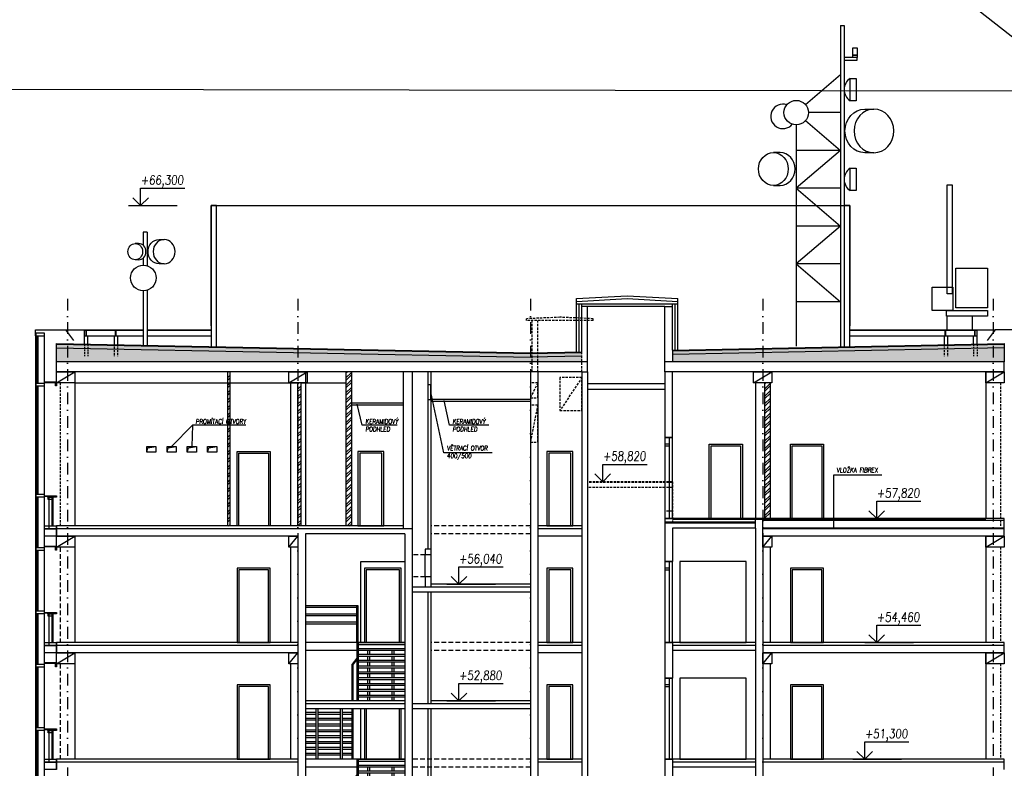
# Model space of a CAD drawing. Header units: millimetres. Extents: x -24606338 to 439687, y 151354 to 480404.
# Tile 7 of 93: x 29666 to 56361, y 395585 to 415867. Entities that reach past the tile are written whole.
import ezdxf

# ---------------------------------------------------------------- set-up
doc = ezdxf.new("R2010")
doc.units = ezdxf.units.MM
for name, pattern in [('DASHED', [0.75, 0.5, -0.25]), ('HIDDEN', [3, 2, -1]), ('ČERCHOVANÁ', [25.4, 12.7, -6.35, 0, -6.35]), ('ČÁRKOVANÁ', [19.05, 12.7, -6.35])]:
    doc.linetypes.add(name, pattern=pattern)
for name, color, linetype in [('BOURÁNÍ', 40, 'Continuous'), ('DVERE', 4, 'Continuous'), ('KOTY', 7, 'Continuous'), ('KOTY-DVERE', 8, 'Continuous'), ('LEGENDA', 7, 'Continuous'), ('NOVA', 240, 'Continuous'), ('OSY', 7, 'Continuous'), ('Sloupy', 210, 'Continuous'), ('SRAFA', 9, 'Continuous'), ('TENKA', 4, 'Continuous'), ('TLUSTA', 2, 'Continuous')]:
    doc.layers.add(name, color=color, linetype=linetype)
doc.layers.add('SCANY', color=7, linetype='Continuous', plot=False)
doc.styles.add('CS-ROMANS', font='romans.shx', dxfattribs={"width": 0.75, "oblique": 5})
doc.styles.add('ROMANS', font='romans.shx', dxfattribs={"width": 0.75, "oblique": 5, "height": 200})
doc.linetypes.add('IZOLACE', pattern='A,0.00254,-2.54,[134,ltypeshp.shx,S=2.54,R=0,X=-2.54,Y=0],-5.08,[134,ltypeshp.shx,S=2.54,R=180,X=2.54,Y=0],-2.54', length=10.16254)
picture_1 = doc.add_image_def('image2.jpg', size_in_pixel=(8932, 6910))

# ---------------------------------------------------------------- blocks, each defined once
blk = doc.blocks.new('BUDOVA_A_schodiste_pohled')
at = {"layer": 'DVERE'}
for points in [[(2700, 2945), (2700, 1580), (1500, 1580), (1500, 2945)], [(1600, 2945), (1600, 1580), (2600, 1580), (2600, 2945)], [(1650, 2945), (1650, 1580), (2550, 1580), (2550, 2945)]]:
    blk.add_lwpolyline(points, dxfattribs=at)
at = {"layer": 'TENKA'}
for points in [[(290, 1580), (290, 2945)], [(350, 1580), (350, 2945)], [(950, 1580), (950, 2945)], [(1010, 1580), (1010, 2945)], [(1270, 1580), (1270, 2945)], [(1300, 1580), (1300, 2945)], [(290, 2844), (0, 2844)], [(290, 2794), (0, 2794)], [(290, 2686), (0, 2686)], [(950, 2844), (350, 2844)], [(950, 2794), (350, 2794)], [(950, 2686), (350, 2686)], [(1270, 2844), (1010, 2844)], [(1270, 2794), (1010, 2794)], [(1270, 2686), (1010, 2686)], [(290, 2636), (0, 2636)], [(290, 2528), (0, 2528)], [(290, 2478), (0, 2478)], [(950, 2636), (350, 2636)], [(950, 2528), (350, 2528)], [(950, 2478), (350, 2478)], [(1270, 2636), (1010, 2636)], [(1270, 2528), (1010, 2528)], [(1270, 2478), (1010, 2478)], [(290, 2370), (0, 2370)], [(290, 2320), (0, 2320)], [(290, 2212), (0, 2212)], [(290, 2162), (0, 2162)], [(950, 2370), (350, 2370)], [(950, 2320), (350, 2320)], [(950, 2212), (350, 2212)], [(950, 2162), (350, 2162)], [(1270, 2370), (1010, 2370)], [(1270, 2320), (1010, 2320)], [(1270, 2212), (1010, 2212)], [(1270, 2162), (1010, 2162)], [(290, 2054), (0, 2054)], [(290, 2004), (0, 2004)], [(290, 1896), (0, 1896)], [(950, 2054), (350, 2054)], [(950, 2004), (350, 2004)], [(950, 1896), (350, 1896)], [(1270, 2054), (1010, 2054)], [(1270, 2004), (1010, 2004)], [(1270, 1896), (1010, 1896)], [(290, 1846), (0, 1846)], [(290, 1738), (0, 1738)], [(290, 1688), (0, 1688)], [(950, 1846), (350, 1846)], [(950, 1738), (350, 1738)], [(950, 1688), (350, 1688)], [(1270, 1846), (1010, 1846)], [(1270, 1738), (1010, 1738)], [(1270, 1688), (1010, 1688)], [(1400, 1580), (0, 1580)], [(1400, 1365), (0, 1365)], [(1400, 1580), (1400, 0)], [(1400, 1580), (2700, 1580)], [(1430, 1580), (1430, 0)], [(1430, 1530), (2700, 1530)], [(1430, 1422), (2700, 1422)], [(1430, 1372), (2700, 1372)], [(1690, 1264), (1690, 1372)], [(1750, 1264), (1750, 1372)], [(2350, 1264), (2350, 1372)], [(2410, 1264), (2410, 1372)], [(1430, 1264), (2700, 1264)], [(1430, 1214), (2700, 1214)], [(1430, 1106), (2700, 1106)], [(1690, 1106), (1690, 1214)], [(1750, 1106), (1750, 1214)], [(2350, 1106), (2350, 1214)], [(2410, 1106), (2410, 1214)], [(1430, 1056), (2700, 1056)], [(1430, 948), (2700, 948)], [(1430, 898), (2700, 898)], [(1690, 948), (1690, 1056)], [(1690, 790), (1690, 898)], [(1750, 948), (1750, 1056)], [(1750, 790), (1750, 898)], [(2350, 948), (2350, 1056)], [(2350, 790), (2350, 898)], [(2410, 948), (2410, 1056)], [(2410, 790), (2410, 898)], [(1430, 790), (2700, 790)], [(1430, 740), (2700, 740)], [(1430, 632), (2700, 632)], [(1430, 582), (2700, 582)], [(1690, 632), (1690, 740)], [(1690, 474), (1690, 582)], [(1750, 632), (1750, 740)], [(1750, 474), (1750, 582)], [(2350, 632), (2350, 740)], [(2350, 474), (2350, 582)], [(2410, 632), (2410, 740)], [(2410, 474), (2410, 582)], [(1430, 474), (2700, 474)], [(1430, 424), (2700, 424)], [(1430, 316), (2700, 316)], [(1690, 316), (1690, 424)], [(1750, 316), (1750, 424)], [(2350, 316), (2350, 424)], [(2410, 316), (2410, 424)], [(1430, 266), (2700, 266)], [(1430, 158), (2700, 158)], [(1430, 108), (2700, 108)], [(1690, 158), (1690, 266)], [(1690, 0), (1690, 108)], [(1750, 158), (1750, 266)], [(1750, 0), (1750, 108)], [(2350, 158), (2350, 266)], [(2350, 0), (2350, 108)], [(2410, 158), (2410, 266)], [(2410, 0), (2410, 108)]]:
    blk.add_lwpolyline(points, dxfattribs=at)
at = {"layer": 'TENKA', "color": 7}
for points in [[(1400, 1158), (1270, 1000)], [(1400, 1122), (1300, 1000)], [(1270, 0), (1270, 1000)], [(1300, 0), (1300, 1000)]]:
    blk.add_lwpolyline(points, dxfattribs=at)
blk = doc.blocks.new('VÝŠKOVÁ KÓTA 1')
at = {"ltscale": 0.25}
for p, q in [((0, 3.76), (9.59, 3.76)), ((0, 0), (0, 3.76)), ((0, 0), (-1.7, 1.7)), ((0, 0), (1.7, 1.7))]:
    blk.add_line(p, q, dxfattribs=at)
at = {"style": 'ROMANS', "oblique": 5, "width": 0.8}
blk.add_attdef('VÝŠKA', (0, 4.54), '', height=2, dxfattribs=at)
blk = doc.blocks.new('I160')
blk.add_lwpolyline([(-33.85315, -80), (-33.85315, -76.395, -0.374036), (-30.58015, -72.632), (-5.43015, -69.111, 0.374036), (-0.00315, -62.872), (-0.00315, 62.872, 0.374036), (-5.43015, 69.111), (-30.58015, 72.632, -0.374036), (-33.85315, 76.395), (-33.85315, 80), (40.14685, 80), (40.14685, 76.395, -0.374036), (36.87385, 72.632), (11.72385, 69.111, 0.374036), (6.29685, 62.872), (6.29685, -62.872, 0.374036), (11.72385, -69.111), (36.87385, -72.632, -0.374036), (40.14685, -76.395), (40.14685, -80)], format="xyb", close=True)

msp = doc.modelspace()

# ---------------------------------------------------------------- hatches: boundary and pattern name
at = {"layer": 'BOURÁNÍ', "ltscale": 300}
h = msp.add_hatch(dxfattribs=at)
h.set_pattern_fill('ANSI32', color=256, scale=15)
h.set_pattern_definition([(45, (-104949.21, 173593.97), (-101.02788, 101.02788), []), (45, (-104881.86, 173593.97), (-101.02788, 101.02788), [])])
h.paths.add_polyline_path([(38660.999, 406325.494), (38510.999, 406325.494), (38510.999, 402150.494), (38660.999, 402150.494)])
at = {"layer": 'NOVA', "ltscale": 300}
h = msp.add_hatch(dxfattribs=at)
h.set_pattern_fill('ANSI32', color=256, scale=15)
h.set_pattern_definition([(45, (-108161.71, 173593.97), (-101.02788, 101.02788), []), (45, (-108094.36, 173593.97), (-101.02788, 101.02788), [])])
h.paths.add_polyline_path([(35373.499, 406325.494), (35298.499, 406325.494), (35298.499, 402150.494), (35373.499, 402150.494)])
h = msp.add_hatch(dxfattribs=at)
h.set_pattern_fill('ANSI32', color=256, scale=15)
h.set_pattern_definition([(45, (-106249.21, 173293.97), (-101.02788, 101.02788), []), (45, (-106181.86, 173293.97), (-101.02788, 101.02788), [])])
h.paths.add_polyline_path([(37285.999, 406025.494), (37210.999, 406025.494), (37210.999, 402150.494), (37285.999, 402150.494)])
h = msp.add_hatch(dxfattribs=at)
h.set_pattern_fill('ANSI32', color=256, scale=15)
h.set_pattern_definition([(45, (-93599.21, 173293.97), (-101.02788, 101.02788), []), (45, (-93531.86, 173293.97), (-101.02788, 101.02788), [])])
h.paths.add_polyline_path([(50010.999, 406025.494), (49860.999, 406025.494), (49860.999, 402350.494), (50010.999, 402350.494)])
at = {"layer": 'SRAFA'}
h = msp.add_hatch(dxfattribs=at)
h.set_pattern_fill('HONEY', color=256, scale=10)
h.set_pattern_definition([(0, (-97826.437, 0), (47.625, 27.4963), [31.75, -63.5]), (120, (-97826.437, 0), (-47.6249943, 27.4963099), [31.75, -63.5]), (60, (-97826.437, 0), (5.7e-06, 54.9926099), [-63.5, 31.75])])
h.paths.add_polyline_path([(30660.999, 407077.514), (43510.999, 406820.514), (43510.999, 406620.494), (30660.999, 406620.494)])
h = msp.add_hatch(dxfattribs=at)
h.set_pattern_fill('HONEY', color=256, scale=10)
h.set_pattern_definition([(0, (0, 0), (47.625, 27.4963), [31.75, -63.5]), (120, (0, 0), (-47.6249943, 27.4963099), [31.75, -63.5]), (60, (0, 0), (5.7e-06, 54.9926099), [-63.5, 31.75])])
h.paths.add_polyline_path([(44910.999, 406620.494), (44910.999, 406848.514), (43510.999, 406820.514), (43510.999, 406620.494)])
h.paths.add_polyline_path([(47360.999, 406897.514), (47360.999, 406620.494), (56360.999, 406620.494), (56360.999, 407077.514)])

# ---------------------------------------------------------------- linework, layer by layer
at = {"layer": 'BOURÁNÍ'}
for points in [[(38510.999, 406325.494), (38510.999, 402150.494)], [(38660.999, 406325.494), (38660.999, 402150.494)], [(37285.999, 406025.494), (38510.999, 406025.494)], [(40060.999, 405475.494), (38660.999, 405475.494)], [(40060.999, 405425.494), (38660.999, 405425.494)], [(39903.023, 404877.445), (38952.038, 404877.445), (38812.912, 405454.252)], [(35800.373, 404877.445), (34349.755, 404877.445), (33785.999, 404300.494)], [(35800.373, 404877.445), (34349.755, 404877.445), (34335.999, 404300.494)], [(33110.999, 404150.494), (33140.999, 404270.494), (33360.999, 404300.494)], [(33660.999, 404150.494), (33690.999, 404270.494), (33910.999, 404300.494)], [(34210.999, 404150.494), (34240.999, 404270.494), (34460.999, 404300.494)], [(34760.999, 404150.494), (34790.999, 404270.494), (35010.999, 404300.494)]]:
    msp.add_lwpolyline(points, dxfattribs=at)
for points in [[(33110.999, 404300.494), (33360.999, 404300.494), (33360.999, 404150.494), (33110.999, 404150.494)], [(33660.999, 404300.494), (33910.999, 404300.494), (33910.999, 404150.494), (33660.999, 404150.494)], [(34210.999, 404300.494), (34460.999, 404300.494), (34460.999, 404150.494), (34210.999, 404150.494)], [(34760.999, 404300.494), (35010.999, 404300.494), (35010.999, 404150.494), (34760.999, 404150.494)], [(38835.999, 402150.494), (39535.999, 402150.494), (39535.999, 404170.494), (38835.999, 404170.494)], [(38885.999, 402150.494), (39485.999, 402150.494), (39485.999, 404120.494), (38885.999, 404120.494)]]:
    msp.add_lwpolyline(points, close=True, dxfattribs=at)
at = {"layer": 'DVERE'}
for points in [[(43961.001, 402150.494), (44661.001, 402150.494), (44661.001, 404170.494), (43961.001, 404170.494)], [(44011.001, 402150.494), (44611.001, 402150.494), (44611.001, 404120.494), (44011.001, 404120.494)], [(35560.999, 398990.494), (36460.999, 398990.494), (36460.999, 401010.494), (35560.999, 401010.494)], [(38910.999, 401190.494), (40110.999, 401190.494), (40110.999, 398990.494), (38910.999, 398990.494)], [(39010.999, 398990.494), (40010.999, 398990.494), (40010.999, 401010.494), (39010.999, 401010.494)], [(43961.001, 398990.494), (44661.001, 398990.494), (44661.001, 401010.494), (43961.001, 401010.494)], [(47560.999, 398990.494), (49360.999, 398990.494), (49360.999, 401190.494), (47560.999, 401190.494)], [(50560.999, 398990.494), (51460.999, 398990.494), (51460.999, 401010.494), (50560.999, 401010.494)], [(35610.999, 398990.494), (36410.999, 398990.494), (36410.999, 400960.494), (35610.999, 400960.494)], [(39060.999, 398990.494), (39960.999, 398990.494), (39960.999, 400960.494), (39060.999, 400960.494)], [(44011.001, 398990.494), (44611.001, 398990.494), (44611.001, 400960.494), (44011.001, 400960.494)], [(50610.999, 398990.494), (51410.999, 398990.494), (51410.999, 400960.494), (50610.999, 400960.494)], [(47560.999, 395830.494), (49360.999, 395830.494), (49360.999, 398030.494), (47560.999, 398030.494)], [(35560.999, 395830.494), (36460.999, 395830.494), (36460.999, 397850.494), (35560.999, 397850.494)], [(35610.999, 395830.494), (36410.999, 395830.494), (36410.999, 397800.494), (35610.999, 397800.494)], [(43961.001, 395830.494), (44661.001, 395830.494), (44661.001, 397850.494), (43961.001, 397850.494)], [(44011.001, 395830.494), (44611.001, 395830.494), (44611.001, 397800.494), (44011.001, 397800.494)], [(50560.999, 395830.494), (51460.999, 395830.494), (51460.999, 397850.494), (50560.999, 397850.494)], [(50610.999, 395830.494), (51410.999, 395830.494), (51410.999, 397800.494), (50610.999, 397800.494)]]:
    msp.add_lwpolyline(points, close=True, dxfattribs=at)
for points in [[(40660.999, 400770.494), (40660.999, 401370.494)], [(40810.999, 401370.494), (40810.999, 400770.494)]]:
    msp.add_lwpolyline(points, dxfattribs=at)
at = {"layer": 'KOTY', "linetype": 'ByBlock'}
for p, q in [((32620.23, 410830.494), (33937.324, 410830.494)), ((52577.531, 402350.494), (53894.626, 402350.494)), ((41249.862, 400570.494), (42566.956, 400570.494)), ((52577.531, 398990.494), (53894.626, 398990.494)), ((41249.862, 397410.494), (42566.956, 397410.494)), ((52254.557, 395830.494), (53571.652, 395830.494))]:
    msp.add_line(p, q, dxfattribs=at)
at = {"layer": 'KOTY-DVERE'}
for points in [[(42473.289, 404132.635), (41163.694, 404132.635), (40810.999, 405775.494)], [(42388.267, 404877.445), (41317.442, 404877.445), (41178.316, 405553.816)], [(53038.688, 403530.359), (51729.093, 403530.359), (51729.093, 402095.494)]]:
    msp.add_lwpolyline(points, dxfattribs=at)
at = {"layer": 'LEGENDA'}
msp.add_line((-26468.232, 480403.758), (181468.043, 317670.092), dxfattribs=at)
at = {"layer": 'NOVA'}
for points in [[(35298.499, 406325.494), (35298.499, 402150.494)], [(35373.499, 402150.494), (35373.499, 406325.494)], [(37210.999, 402150.494), (37210.999, 406025.494)], [(37285.999, 406025.494), (37285.999, 402150.494)], [(49860.999, 406025.494), (49860.999, 402350.494)], [(50010.999, 406025.494), (50010.999, 402350.494)]]:
    msp.add_lwpolyline(points, dxfattribs=at)
for points in [[(35560.999, 404170.494), (36460.999, 404170.494), (36460.999, 402150.494), (35560.999, 402150.494)], [(48360.999, 404370.494), (49260.999, 404370.494), (49260.999, 402350.494), (48360.999, 402350.494)], [(48410.999, 404320.494), (49210.999, 404320.494), (49210.999, 402350.494), (48410.999, 402350.494)], [(50560.999, 404370.494), (51460.999, 404370.494), (51460.999, 402350.494), (50560.999, 402350.494)], [(50610.999, 404320.494), (51410.999, 404320.494), (51410.999, 402350.494), (50610.999, 402350.494)], [(35610.999, 404120.494), (36410.999, 404120.494), (36410.999, 402150.494), (35610.999, 402150.494)]]:
    msp.add_lwpolyline(points, close=True, dxfattribs=at)
at = {"layer": 'OSY', "linetype": 'ČERCHOVANÁ', "ltscale": 25}
for p, q in [((30960.999, 408305.494), (30960.999, 331387.271)), ((37210.999, 408305.494), (37210.999, 331387.271)), ((43510.999, 408305.494), (43510.999, 331387.271)), ((49810.999, 408305.494), (49810.999, 331387.271)), ((56060.999, 408305.494), (56060.999, 332968.041))]:
    msp.add_line(p, q, dxfattribs=at)
at = {"layer": 'SRAFA', "linetype": 'IZOLACE', "ltscale": 7}
for points in [[(44762.214, 408235.582), (46136.023, 408312.906), (47510.999, 408236.406)], [(44835.999, 406868.518), (44835.999, 408160.494)], [(47435.999, 406917.518), (47435.999, 408160.494)]]:
    msp.add_lwpolyline(points, dxfattribs=at)
at = {"layer": 'TENKA'}
for p, q in [((51919.035, 415710.556), (52019.035, 415710.556)), ((51919.035, 415710.556), (51919.035, 407020.494)), ((52019.035, 415710.556), (52019.035, 407020.494)), ((52375.121, 414847.429), (52019.035, 414847.429)), ((52019.035, 414847.429), (52019.035, 414772.804)), ((52258.625, 415103.304), (52375.121, 415103.304)), ((52258.625, 414909.236), (52258.625, 415103.304)), ((52375.121, 414909.236), (52258.625, 414909.236)), ((52258.625, 414909.236), (52375.121, 414909.236)), ((52258.625, 414847.429), (52258.625, 414909.236)), ((52375.121, 414847.429), (52258.625, 414847.429)), ((52375.121, 415103.304), (52375.121, 414909.236)), ((52375.121, 414909.236), (52375.121, 414847.429)), ((52375.121, 414772.804), (52375.121, 414847.429)), ((52019.035, 414772.804), (52375.121, 414772.804)), ((51919.035, 414374.423), (50970.983, 413564.628)), ((52178.815, 414277.332), (52346.903, 414277.332)), ((52178.815, 413672.494), (52178.815, 414277.332)), ((52346.903, 414277.332), (52346.903, 413672.494)), ((52346.903, 413672.494), (52178.815, 413672.494)), ((51919.035, 413349.423), (51050.382, 413349.423)), ((52579.955, 413445.75), (52826.047, 413445.75)), ((50719.035, 413018.075), (50719.035, 407020.494)), ((50970.983, 413134.217), (51919.035, 412324.423)), ((50284.297, 412266.698), (50099.728, 412266.698)), ((51919.035, 412324.423), (50719.035, 412324.423)), ((51919.035, 412324.423), (50719.035, 411299.423)), ((52826.047, 412261.74), (52579.955, 412261.74)), ((52178.815, 411843.544), (52346.903, 411843.544)), ((52178.815, 411238.706), (52178.815, 411843.544)), ((52346.903, 411843.544), (52346.903, 411238.706)), ((50099.728, 411378.69), (50284.297, 411378.69)), ((50719.035, 411299.423), (51919.035, 410274.423)), ((51919.035, 411299.423), (50719.035, 411299.423)), ((52346.903, 411238.706), (52178.815, 411238.706)), ((34852.962, 407570.494), (34852.962, 410830.494)), ((34852.962, 410830.494), (52169.035, 410830.494)), ((35002.962, 410830.494), (34852.962, 410830.494)), ((34852.962, 410830.494), (34852.962, 407020.494)), ((35002.962, 407020.494), (35002.962, 410830.494)), ((52169.035, 410830.494), (52019.035, 410830.494)), ((52019.035, 410830.494), (52019.035, 407020.494)), ((52169.035, 410830.494), (52169.035, 407570.494)), ((52169.035, 407020.494), (52169.035, 410830.494)), ((33017.856, 410112.726), (33017.856, 409751.074)), ((33117.856, 410112.726), (33117.856, 409201.457)), ((51919.035, 410274.423), (50719.035, 410274.423)), ((51919.035, 410274.423), (50719.035, 409249.423)), ((33017.856, 409415.293), (33017.856, 409216.204)), ((51919.035, 409249.423), (50719.035, 409249.423)), ((50719.035, 409249.423), (51919.035, 408224.423)), ((33017.856, 408523.358), (33017.856, 407050.381)), ((33117.856, 408538.105), (33117.856, 407048.381)), ((51919.035, 408224.423), (50719.035, 408224.423)), ((54800.011, 407830.904), (54800.011, 407455.494)), ((55493.275, 407830.904), (55493.275, 407455.494)), ((30090.055, 407305.494), (30090.055, 407465.494)), ((30090.055, 407465.494), (30905.293, 407465.494)), ((30340.999, 407370.494), (30100.055, 407370.494)), ((30100.055, 407370.494), (30100.055, 407305.494)), ((30340.999, 407305.494), (30340.999, 407370.494)), ((30905.293, 407465.494), (31126.667, 407175.125)), ((30905.293, 407465.494), (33017.856, 407465.494)), ((33117.856, 407465.494), (34852.962, 407465.494)), ((52169.035, 407465.494), (56116.704, 407465.494)), ((56116.704, 407465.494), (55895.33, 407175.125)), ((56931.943, 407465.494), (56116.704, 407465.494)), ((30100.055, 401557.994), (30100.055, 407305.494)), ((30100.055, 407305.494), (30340.999, 407305.494)), ((30130.055, 406007.994), (30130.055, 407305.494)), ((30170.055, 406007.994), (30170.055, 407305.494)), ((30340.999, 401557.994), (30340.999, 407305.494)), ((32224.055, 407295.494), (32224.055, 407066.457)), ((32314.055, 407295.494), (32314.055, 407064.657)), ((54727.942, 407295.494), (54727.942, 407064.657)), ((54817.942, 407295.494), (54817.942, 407066.457)), ((30660.999, 406600.494), (30660.999, 407097.518)), ((30660.999, 407077.514), (43510.999, 406820.514)), ((30660.999, 406977.494), (43510.999, 406720.494)), ((43510.999, 406820.514), (44910.999, 406848.514)), ((47360.999, 406897.514), (56360.999, 407077.514)), ((56360.999, 406977.494), (47360.999, 406797.494)), ((56360.999, 407097.518), (56360.999, 406600.494)), ((44910.999, 406748.494), (43510.999, 406720.494)), ((30340.999, 406032.994), (30340.999, 406057.994)), ((30340.999, 406057.994), (30660.999, 406057.994)), ((30660.999, 406032.994), (30340.999, 406032.994)), ((30635.999, 405942.994), (30635.999, 406032.994)), ((30635.999, 406032.994), (30660.999, 406032.994)), ((30660.999, 406057.994), (30660.999, 406032.994)), ((30660.999, 406032.994), (30660.999, 405942.994)), ((30340.999, 406007.994), (30100.055, 406007.994)), ((30100.055, 406007.994), (30100.055, 405942.994)), ((30100.055, 405942.994), (30340.999, 405942.994)), ((30130.055, 403002.994), (30130.055, 405942.994)), ((30170.055, 403002.994), (30170.055, 405942.994)), ((30340.999, 405942.994), (30340.999, 406007.994)), ((30660.999, 405942.994), (30635.999, 405942.994)), ((30340.999, 403002.994), (30100.055, 403002.994)), ((30100.055, 403002.994), (30100.055, 402937.994)), ((30100.055, 402937.994), (30340.999, 402937.994)), ((30130.055, 401557.994), (30130.055, 402937.994)), ((30170.055, 401557.994), (30170.055, 402937.994)), ((30340.999, 402937.994), (30340.999, 403002.994)), ((30340.999, 402970.494), (30660.999, 402970.494)), ((30340.999, 402950.494), (30340.999, 402970.494)), ((30640.999, 402950.494), (30340.999, 402950.494)), ((30427.66, 402950.494), (30627.499, 402950.494)), ((30427.66, 402930.494), (30427.66, 402950.494)), ((30627.499, 402930.494), (30427.66, 402930.494)), ((30434.958, 402930.494), (30534.958, 402930.494)), ((30434.958, 402865.494), (30434.958, 402930.494)), ((30534.958, 402865.494), (30434.958, 402865.494)), ((30459.958, 402930.494), (30459.958, 402075.494)), ((30534.958, 402930.494), (30534.958, 402865.494)), ((30534.958, 402930.494), (30534.958, 402150.494)), ((30559.958, 402930.494), (30559.958, 402150.494)), ((30627.499, 402950.494), (30627.499, 402930.494)), ((30640.999, 402930.494), (30640.999, 402950.494)), ((30660.999, 402930.494), (30640.999, 402930.494)), ((30660.999, 402970.494), (30660.999, 402930.494)), ((30340.999, 402075.494), (30340.999, 402150.494)), ((30340.999, 402150.494), (30660.999, 402150.494)), ((30660.999, 402075.494), (30340.999, 402075.494)), ((30340.999, 401875.494), (30340.999, 402075.494)), ((30340.999, 402075.494), (30660.999, 402075.494)), ((30660.999, 402150.494), (30660.999, 402075.494)), ((30660.999, 402075.494), (30660.999, 401875.494)), ((30660.999, 401875.494), (30340.999, 401875.494))]:
    msp.add_line(p, q, dxfattribs=at)
at = {"layer": 'TENKA', "linetype": 'DASHED', "ltscale": 100}
for p, q in [((31420.999, 407082.518), (31420.999, 406750.494)), ((31514.055, 407080.657), (31514.055, 406750.494)), ((32224.055, 407066.457), (32224.055, 406750.494)), ((32314.055, 407064.657), (32314.055, 406750.494)), ((54727.942, 407064.657), (54727.942, 406750.494)), ((54817.942, 407066.457), (54817.942, 406750.494)), ((55527.942, 407080.657), (55527.942, 406750.494)), ((55620.999, 407082.518), (55620.999, 406750.494))]:
    msp.add_line(p, q, dxfattribs=at)
at = {"layer": 'TENKA'}
for points in [[(54814.206, 411394.147), (54950.324, 411394.147), (54950.324, 408436.432), (54814.206, 408436.432)], [(55042.824, 409137.846), (55903.299, 409137.846), (55903.299, 408061.76), (55042.824, 408061.76)], [(54969.629, 407988.858), (54407.129, 407988.858), (54407.129, 408624.432), (54969.629, 408624.432)], [(54792.346, 407988.858), (55903.299, 407988.858), (55903.299, 407830.904), (54792.346, 407830.904)], [(40735.999, 405575.494), (40810.999, 405575.494), (40810.999, 405975.494), (40735.999, 405975.494)], [(47160.999, 402350.494), (47360.999, 402350.494), (47360.999, 404550.494), (47160.999, 404550.494)], [(47160.999, 404320.494), (47285.999, 404320.494), (47285.999, 404370.494), (47160.999, 404370.494)], [(30100.055, 401492.994), (30340.999, 401492.994), (30340.999, 401557.994), (30100.055, 401557.994)], [(30660.999, 401582.994), (30340.999, 401582.994), (30340.999, 401607.994), (30660.999, 401607.994)], [(30660.999, 401492.994), (30635.999, 401492.994), (30635.999, 401582.994), (30660.999, 401582.994)], [(47160.999, 398990.494), (47360.999, 398990.494), (47360.999, 401190.494), (47160.999, 401190.494)], [(47160.999, 400960.494), (47285.999, 400960.494), (47285.999, 401010.494), (47160.999, 401010.494)], [(30100.055, 399777.994), (30340.999, 399777.994), (30340.999, 399842.994), (30100.055, 399842.994)], [(30340.999, 399810.494), (30660.999, 399810.494), (30660.999, 399770.494), (30640.999, 399770.494), (30640.999, 399790.494), (30340.999, 399790.494)], [(30427.66, 399790.494), (30627.499, 399790.494), (30627.499, 399770.494), (30427.66, 399770.494)], [(30434.958, 399770.494), (30534.958, 399770.494), (30534.958, 399705.494), (30434.958, 399705.494)], [(30660.999, 398915.494), (30340.999, 398915.494), (30340.999, 398990.494), (30660.999, 398990.494)], [(30660.999, 398715.494), (30340.999, 398715.494), (30340.999, 398915.494), (30660.999, 398915.494)], [(30100.055, 398332.994), (30340.999, 398332.994), (30340.999, 398397.994), (30100.055, 398397.994)], [(30660.999, 398422.994), (30340.999, 398422.994), (30340.999, 398447.994), (30660.999, 398447.994)], [(30660.999, 398332.994), (30635.999, 398332.994), (30635.999, 398422.994), (30660.999, 398422.994)], [(47160.999, 395830.494), (47360.999, 395830.494), (47360.999, 398030.494), (47160.999, 398030.494)], [(47160.999, 397800.494), (47285.999, 397800.494), (47285.999, 397850.494), (47160.999, 397850.494)], [(30100.055, 396617.994), (30340.999, 396617.994), (30340.999, 396682.994), (30100.055, 396682.994)], [(30340.999, 396650.494), (30660.999, 396650.494), (30660.999, 396610.494), (30640.999, 396610.494), (30640.999, 396630.494), (30340.999, 396630.494)], [(30427.66, 396630.494), (30627.499, 396630.494), (30627.499, 396610.494), (30427.66, 396610.494)], [(30434.958, 396610.494), (30534.958, 396610.494), (30534.958, 396545.494), (30434.958, 396545.494)], [(30660.999, 395755.494), (30340.999, 395755.494), (30340.999, 395830.494), (30660.999, 395830.494)], [(30660.999, 395555.494), (30340.999, 395555.494), (30340.999, 395755.494), (30660.999, 395755.494)]]:
    msp.add_lwpolyline(points, close=True, dxfattribs=at)
for points in [[(33117.856, 410112.726), (33017.856, 410112.726)], [(32889.591, 409802.445), (32798.446, 409802.445)], [(33445.831, 409912.075), (33582.549, 409912.075)], [(32889.591, 409363.922), (32798.446, 409363.922)], [(33582.549, 409254.292), (33445.831, 409254.292)], [(47510.999, 408160.494), (44760.999, 408160.494)], [(44910.999, 406868.518), (44910.999, 408160.494)], [(45060.999, 408100.494), (44910.999, 408100.494)], [(47160.999, 408100.494), (47360.999, 408100.494)], [(47360.999, 406917.518), (47360.999, 408160.494)], [(31420.999, 407305.494), (31420.999, 407455.494)], [(31420.999, 407082.518), (31420.999, 407455.494), (33017.856, 407455.494)], [(33117.856, 407455.494), (34862.962, 407455.494)], [(52179.035, 407455.494), (55620.999, 407455.494)], [(55620.999, 407082.518), (55620.999, 407455.494)], [(31514.055, 407080.657), (31514.055, 407295.494)], [(33017.856, 407295.494), (31514.055, 407295.494)], [(34862.962, 407295.494), (33117.856, 407295.494)], [(55527.942, 407080.657), (55527.942, 407295.494), (52179.035, 407295.494)], [(47360.999, 406917.518), (47360.999, 406600.494)], [(45060.999, 406600.494), (30660.999, 406600.494)], [(56360.999, 406600.494), (47160.999, 406600.494)], [(30660.999, 406025.494), (31160.999, 406325.494)], [(31160.999, 406325.494), (31160.999, 402150.494)], [(36960.999, 406025.494), (37460.999, 406325.494)], [(37410.999, 406325.494), (37410.999, 402150.494)], [(44910.999, 406325.494), (45060.999, 406325.494)], [(47360.999, 406325.494), (47160.999, 406325.494)], [(49560.999, 406025.494), (50060.999, 406325.494)], [(55860.999, 406325.494), (55860.999, 402350.494)], [(55860.999, 406025.494), (56360.999, 406325.494)], [(31160.999, 406025.494), (37210.999, 406025.494)], [(37010.999, 406025.494), (37010.999, 402150.494)], [(49610.999, 406025.494), (49610.999, 402350.494)], [(50010.999, 406025.494), (50010.999, 402350.494)], [(43510.999, 405575.494), (40810.999, 405575.494)], [(43510.999, 405525.494), (40810.999, 405525.494)], [(47285.999, 402350.494), (47285.999, 404550.494)], [(55860.999, 402330.494), (47360.999, 402330.494)], [(49610.999, 402090.494), (49610.999, 402330.494)], [(49810.999, 401875.494), (49810.999, 402330.494)], [(56360.999, 402295.494), (49810.999, 402295.494)], [(40310.999, 402075.494), (30660.999, 402075.494)], [(44910.999, 402075.494), (43710.999, 402075.494)], [(49610.999, 402250.494), (47160.999, 402250.494)], [(49610.999, 402230.494), (47160.999, 402230.494)], [(56360.999, 402095.494), (49810.999, 402095.494)], [(56360.999, 402075.494), (49810.999, 402075.494)], [(30660.999, 401575.494), (31160.999, 401875.494)], [(31160.999, 401875.494), (31160.999, 398990.494)], [(36960.999, 401575.494), (37210.999, 401875.494)], [(49810.999, 401575.494), (50060.999, 401875.494)], [(55860.999, 401575.494), (56360.999, 401875.494)], [(55860.999, 401875.494), (55860.999, 398990.494)], [(30100.055, 398397.994), (30100.055, 401557.994)], [(30340.999, 398397.994), (30340.999, 401557.994)], [(37010.999, 401575.494), (37010.999, 398990.494)], [(50010.999, 401575.494), (50010.999, 398990.494)], [(30130.055, 399842.994), (30130.055, 401492.994)], [(30170.055, 399842.994), (30170.055, 401492.994)], [(47285.999, 398990.494), (47285.999, 401190.494)], [(43510.999, 400495.494), (40810.999, 400495.494)], [(30130.055, 398397.994), (30130.055, 399777.994)], [(30170.055, 398397.994), (30170.055, 399777.994)], [(30459.958, 399770.494), (30459.958, 398915.494)], [(30534.958, 399770.494), (30534.958, 398990.494)], [(30559.958, 399790.494), (30559.958, 398990.494)], [(37210.999, 398915.494), (30660.999, 398915.494)], [(40110.999, 398990.494), (37410.999, 398990.494)], [(38810.999, 398990.494), (37410.999, 398990.494)], [(38810.999, 398990.494), (38810.999, 397410.494)], [(38810.999, 398990.494), (40110.999, 398990.494)], [(38840.999, 398990.494), (38840.999, 397410.494)], [(38840.999, 398940.494), (40110.999, 398940.494)], [(38840.999, 398832.494), (40110.999, 398832.494)], [(44910.999, 398915.494), (43710.999, 398915.494)], [(49610.999, 398915.494), (47360.999, 398915.494)], [(56360.999, 398915.494), (49810.999, 398915.494)], [(30660.999, 398415.494), (31160.999, 398715.494)], [(31160.999, 398715.494), (31160.999, 395830.494)], [(36960.999, 398415.494), (37210.999, 398715.494)], [(40110.999, 398775.494), (37410.999, 398775.494)], [(38810.999, 398775.494), (37410.999, 398775.494)], [(38840.999, 398782.494), (40110.999, 398782.494)], [(38840.999, 398674.494), (40110.999, 398674.494)], [(38840.999, 398624.494), (40110.999, 398624.494)], [(39100.999, 398674.494), (39100.999, 398782.494)], [(39100.999, 398516.494), (39100.999, 398624.494)], [(39160.999, 398674.494), (39160.999, 398782.494)], [(39160.999, 398516.494), (39160.999, 398624.494)], [(39760.999, 398674.494), (39760.999, 398782.494)], [(39760.999, 398516.494), (39760.999, 398624.494)], [(39820.999, 398674.494), (39820.999, 398782.494)], [(39820.999, 398516.494), (39820.999, 398624.494)], [(49810.999, 398415.494), (50060.999, 398715.494)], [(55860.999, 398415.494), (56360.999, 398715.494)], [(55860.999, 398715.494), (55860.999, 395830.494)], [(30100.055, 395237.994), (30100.055, 398397.994)], [(30130.055, 396682.994), (30130.055, 398332.994)], [(30170.055, 396682.994), (30170.055, 398332.994)], [(30340.999, 395237.994), (30340.999, 398397.994)], [(37010.999, 398415.494), (37010.999, 395830.494)], [(38840.999, 398516.494), (40110.999, 398516.494)], [(38840.999, 398466.494), (40110.999, 398466.494)], [(38840.999, 398358.494), (40110.999, 398358.494)], [(38840.999, 398308.494), (40110.999, 398308.494)], [(39100.999, 398358.494), (39100.999, 398466.494)], [(39100.999, 398200.494), (39100.999, 398308.494)], [(39160.999, 398358.494), (39160.999, 398466.494)], [(39160.999, 398200.494), (39160.999, 398308.494)], [(39760.999, 398358.494), (39760.999, 398466.494)], [(39760.999, 398200.494), (39760.999, 398308.494)], [(39820.999, 398358.494), (39820.999, 398466.494)], [(39820.999, 398200.494), (39820.999, 398308.494)], [(50010.999, 398415.494), (50010.999, 395830.494)], [(38840.999, 398200.494), (40110.999, 398200.494)], [(38840.999, 398150.494), (40110.999, 398150.494)], [(38840.999, 398042.494), (40110.999, 398042.494)], [(39100.999, 398042.494), (39100.999, 398150.494)], [(39160.999, 398042.494), (39160.999, 398150.494)], [(39760.999, 398042.494), (39760.999, 398150.494)], [(39820.999, 398042.494), (39820.999, 398150.494)], [(47285.999, 395830.494), (47285.999, 398030.494)], [(38840.999, 397992.494), (40110.999, 397992.494)], [(38840.999, 397884.494), (40110.999, 397884.494)], [(38840.999, 397834.494), (40110.999, 397834.494)], [(39100.999, 397884.494), (39100.999, 397992.494)], [(39100.999, 397726.494), (39100.999, 397834.494)], [(39160.999, 397884.494), (39160.999, 397992.494)], [(39160.999, 397726.494), (39160.999, 397834.494)], [(39760.999, 397884.494), (39760.999, 397992.494)], [(39760.999, 397726.494), (39760.999, 397834.494)], [(39820.999, 397884.494), (39820.999, 397992.494)], [(39820.999, 397726.494), (39820.999, 397834.494)], [(38840.999, 397726.494), (40110.999, 397726.494)], [(38840.999, 397676.494), (40110.999, 397676.494)], [(38840.999, 397568.494), (40110.999, 397568.494)], [(38840.999, 397518.494), (40110.999, 397518.494)], [(39100.999, 397568.494), (39100.999, 397676.494)], [(39100.999, 397410.494), (39100.999, 397518.494)], [(39160.999, 397568.494), (39160.999, 397676.494)], [(39160.999, 397410.494), (39160.999, 397518.494)], [(39760.999, 397568.494), (39760.999, 397676.494)], [(39760.999, 397410.494), (39760.999, 397518.494)], [(39820.999, 397568.494), (39820.999, 397676.494)], [(39820.999, 397410.494), (39820.999, 397518.494)], [(40110.999, 397335.494), (37410.999, 397335.494)], [(43510.999, 397335.494), (40810.999, 397335.494)], [(30130.055, 395237.994), (30130.055, 396617.994)], [(30170.055, 395237.994), (30170.055, 396617.994)], [(30459.958, 396610.494), (30459.958, 395755.494)], [(30534.958, 396610.494), (30534.958, 395830.494)], [(30559.958, 396630.494), (30559.958, 395830.494)], [(37210.999, 395755.494), (30660.999, 395755.494)], [(40110.999, 395830.494), (37410.999, 395830.494)], [(44910.999, 395755.494), (43710.999, 395755.494)], [(49610.999, 395755.494), (47360.999, 395755.494)], [(56360.999, 395755.494), (49810.999, 395755.494)], [(40110.999, 395615.494), (37410.999, 395615.494)]]:
    msp.add_lwpolyline(points, dxfattribs=at)
at = {"layer": 'TENKA', "linetype": 'ČÁRKOVANÁ', "ltscale": 5}
for points in [[(45210.999, 407765.494), (44310.999, 407805.494), (43410.999, 407765.494)], [(43410.999, 407715.494), (43410.999, 407765.494)], [(45210.999, 407715.494), (43410.999, 407715.494)], [(43560.999, 406325.494), (43560.999, 407715.494)], [(43710.999, 406325.494), (43710.999, 407715.494)], [(45210.999, 407715.494), (45210.999, 407765.494)], [(45210.999, 407715.494), (45210.999, 407765.494)], [(44910.999, 406325.494), (44910.999, 407575.494)], [(44910.999, 406325.494), (44910.999, 407575.494)], [(45060.999, 406325.494), (45060.999, 407575.494)], [(45060.999, 406325.494), (45060.999, 407575.494)], [(44910.999, 406175.494), (44310.999, 405275.494)], [(30760.999, 406025.494), (30760.999, 402150.494)], [(43710.999, 406025.494), (43510.999, 405625.494)], [(56260.999, 406025.494), (56260.999, 402150.494)], [(43710.999, 405425.494), (43510.999, 404425.494)], [(47360.999, 403350.494), (45060.999, 403350.494)], [(47360.999, 403330.494), (45060.999, 403330.494)], [(47160.999, 403190.494), (45060.999, 403190.494)], [(47360.999, 403190.494), (47160.999, 403190.494)], [(47360.999, 403190.494), (47160.999, 403190.494)], [(47360.999, 403350.494), (47360.999, 402250.494)], [(47360.999, 403350.494), (47360.999, 402250.494)], [(47360.999, 402550.494), (47160.999, 402550.494)], [(47360.999, 402550.494), (47160.999, 402550.494)], [(56260.999, 401575.494), (56260.999, 398990.494)], [(56260.999, 398415.494), (56260.999, 395830.494)]]:
    msp.add_lwpolyline(points, dxfattribs=at)
at = {"layer": 'TENKA', "linetype": 'HIDDEN', "ltscale": 50, "const_width": 10}
for points in [[(30660.999, 407087.516), (43510.999, 406830.516), (44910.999, 406858.516)], [(30660.999, 406610.494), (44910.999, 406610.494)]]:
    msp.add_lwpolyline(points, dxfattribs=at)
at = {"layer": 'TENKA', "linetype": 'ČÁRKOVANÁ', "ltscale": 5}
for points in [[(44310.999, 405275.494), (44910.999, 405275.494), (44910.999, 406175.494), (44310.999, 406175.494)], [(43510.999, 405625.494), (43710.999, 405625.494), (43710.999, 406025.494), (43510.999, 406025.494)], [(43510.999, 404425.494), (43710.999, 404425.494), (43710.999, 405425.494), (43510.999, 405425.494)]]:
    msp.add_lwpolyline(points, close=True, dxfattribs=at)
at = {"layer": 'TENKA', "linetype": 'ČÁRKOVANÁ', "ltscale": 10}
for points in [[(43510.999, 402150.494), (40810.999, 402150.494)], [(43510.999, 401935.494), (40810.999, 401935.494)], [(30760.999, 401575.494), (30760.999, 398990.494)], [(40660.999, 401370.494), (40310.999, 401370.494)], [(40660.999, 400770.494), (40310.999, 400770.494)], [(43510.999, 398990.494), (40810.999, 398990.494)], [(43510.999, 398775.494), (40810.999, 398775.494)], [(30760.999, 398415.494), (30760.999, 395830.494)], [(43510.999, 395830.494), (40310.999, 395830.494)], [(43510.999, 395615.494), (40310.999, 395615.494)]]:
    msp.add_lwpolyline(points, dxfattribs=at)
at = {"layer": 'TENKA', "color": 7}
for points in [[(38840.999, 399990.494), (37410.999, 399990.494)], [(38810.999, 399940.494), (37410.999, 399940.494)], [(38810.999, 398990.494), (38810.999, 399990.494)], [(38840.999, 398990.494), (38840.999, 399990.494)], [(38810.999, 399765.494), (37410.999, 399765.494)], [(38810.999, 399715.494), (37410.999, 399715.494)], [(38810.999, 399540.494), (37410.999, 399540.494)], [(38810.999, 399490.494), (37410.999, 399490.494)], [(38810.999, 398568.494), (38680.999, 398410.494)], [(38680.999, 397410.494), (38680.999, 398410.494)], [(38810.999, 398532.032), (38710.999, 398410.494)], [(38710.999, 397410.494), (38710.999, 398410.494)]]:
    msp.add_lwpolyline(points, dxfattribs=at)
at = {"layer": 'TENKA'}
for centre, radius in [((50719.035, 413349.423), 331.347), ((33017.856, 408869.781), 346.423)]:
    msp.add_circle(centre, radius, dxfattribs=at)
for centre, radius, start, end in [((52385.123, 413974.913), 366.088, 124.3015749, 235.6984251), ((50359.224, 413247.279), 331.347, 71.4871836, 320.2093027), ((52385.123, 411541.125), 366.088, 124.3015749, 235.6984251)]:
    msp.add_arc(centre, radius, start, end, dxfattribs=at)
at = {"layer": 'TENKA', "extrusion": (0, 0, -1)}
for centre, major_axis in [((52579.955, 412853.745), (0, 592.005)), ((33445.831, 409583.184), (0, 328.892))]:
    msp.add_ellipse(centre, major_axis=major_axis, ratio=0.909513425, start_param=3.141592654, end_param=6.283185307, dxfattribs=at)
for centre, major_axis in [((52826.047, 412853.745), (0, 592.005)), ((33582.549, 409583.184), (0, 328.892))]:
    msp.add_ellipse(centre, major_axis=major_axis, ratio=0.909513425, dxfattribs=at)
at = {"layer": 'TENKA'}
for centre, major_axis in [((50099.728, 411822.694), (0, 444.004)), ((32798.446, 409583.184), (0, 219.261))]:
    msp.add_ellipse(centre, major_axis=major_axis, ratio=0.909513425, dxfattribs=at)
for centre, major_axis in [((50284.297, 411822.694), (0, 444.004)), ((32889.591, 409583.184), (0, 219.261))]:
    msp.add_ellipse(centre, major_axis=major_axis, ratio=0.909513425, start_param=3.141592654, end_param=6.283185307, dxfattribs=at)
at = {"layer": 'TLUSTA'}
for p, q in [((30660.999, 407097.518), (43510.999, 406840.518)), ((43510.999, 406840.518), (44910.999, 406868.518)), ((47360.999, 406917.518), (56360.999, 407097.518)), ((47160.999, 406000.494), (45060.999, 406000.494)), ((47160.999, 405850.494), (45060.999, 405850.494))]:
    msp.add_line(p, q, dxfattribs=at)
for points in [[(44757.999, 408310.464), (46135.999, 408388.024), (47510.999, 408311.522)], [(44760.999, 406868.518), (44760.999, 408310.633)], [(47510.999, 406917.518), (47510.999, 408311.522)], [(45060.999, 406325.494), (45060.999, 408100.494)], [(47160.999, 408100.494), (45060.999, 408100.494)], [(47160.999, 406600.494), (47160.999, 408100.494)], [(30660.999, 406325.494), (30660.999, 406600.494)], [(47160.999, 406325.494), (47160.999, 406600.494)], [(56360.999, 406325.494), (56360.999, 406600.494)], [(44910.999, 406325.494), (30660.999, 406325.494)], [(40060.999, 406325.494), (40060.999, 402075.494)], [(40310.999, 406325.494), (40310.999, 336000.494)], [(40735.999, 406325.494), (40735.999, 401520.494)], [(40810.999, 406325.494), (40810.999, 401370.494)], [(40810.999, 406325.494), (40810.999, 401370.494)], [(43510.999, 406325.494), (43510.999, 335810.494)], [(43510.999, 406325.494), (43510.999, 335810.494)], [(43710.999, 406325.494), (43710.999, 336000.494)], [(44910.999, 406325.494), (44910.999, 336000.494)], [(45060.999, 406325.494), (45060.999, 336050.494)], [(47160.999, 406325.494), (47160.999, 404550.494), (47360.999, 404550.494), (47360.999, 406325.494)], [(56360.999, 406325.494), (47360.999, 406325.494)], [(56360.999, 402350.494), (47160.999, 402350.494)], [(47160.999, 402350.494), (47160.999, 401190.494)], [(56360.999, 401875.494), (56360.999, 402350.494)], [(30660.999, 401875.494), (30660.999, 402150.494)], [(40060.999, 402150.494), (30660.999, 402150.494)], [(44910.999, 402150.494), (43710.999, 402150.494)], [(49610.999, 402090.494), (47360.999, 402090.494)], [(47360.999, 402090.494), (47360.999, 401190.494)], [(49610.999, 402090.494), (49610.999, 347855.494)], [(37210.999, 401875.494), (30660.999, 401875.494)], [(37210.999, 401875.494), (37210.999, 347855.494)], [(40110.999, 401935.494), (37410.999, 401935.494)], [(37410.999, 401935.494), (37410.999, 336000.494)], [(40110.999, 401935.494), (40110.999, 336000.494)], [(44910.999, 401875.494), (43710.999, 401875.494)], [(49810.999, 401875.494), (49810.999, 347855.494)], [(56360.999, 401875.494), (49810.999, 401875.494)], [(49810.999, 401875.494), (49810.999, 347855.494)], [(40660.999, 401520.494), (40660.999, 401370.494)], [(40660.999, 401520.494), (40660.999, 401370.494)], [(40810.999, 401520.494), (40660.999, 401520.494)], [(40810.999, 401370.494), (40660.999, 401370.494)], [(47160.999, 401190.494), (47360.999, 401190.494)], [(40810.999, 400770.494), (40660.999, 400770.494)], [(40660.999, 400770.494), (40660.999, 400495.494)], [(40660.999, 400770.494), (40660.999, 400495.494)], [(40810.999, 400770.494), (40810.999, 400495.494)], [(40810.999, 400770.494), (40810.999, 400495.494)], [(40810.999, 400495.494), (40310.999, 400495.494)], [(43510.999, 400570.494), (40810.999, 400570.494)], [(43510.999, 400355.494), (40310.999, 400355.494)], [(40735.999, 400355.494), (40735.999, 397335.494)], [(40810.999, 400355.494), (40810.999, 397335.494)], [(30660.999, 398715.494), (30660.999, 398990.494)], [(37210.999, 398990.494), (30660.999, 398990.494)], [(44910.999, 398990.494), (43710.999, 398990.494)], [(49610.999, 398990.494), (47160.999, 398990.494)], [(47160.999, 398990.494), (47160.999, 398030.494)], [(47360.999, 398990.494), (47360.999, 398030.494)], [(56360.999, 398990.494), (49810.999, 398990.494)], [(56360.999, 398715.494), (56360.999, 398990.494)], [(37210.999, 398715.494), (30660.999, 398715.494)], [(44910.999, 398715.494), (43710.999, 398715.494)], [(49610.999, 398775.494), (47360.999, 398775.494)], [(56360.999, 398715.494), (49810.999, 398715.494)], [(47160.999, 398030.494), (47360.999, 398030.494)], [(40110.999, 397410.494), (37410.999, 397410.494)], [(40810.999, 397335.494), (40310.999, 397335.494)], [(43510.999, 397410.494), (40810.999, 397410.494)], [(40110.999, 397195.494), (37410.999, 397195.494)], [(43510.999, 397195.494), (40310.999, 397195.494)], [(40735.999, 397195.494), (40735.999, 394175.494)], [(40810.999, 397195.494), (40810.999, 394175.494)], [(30660.999, 395555.494), (30660.999, 395830.494)], [(37210.999, 395830.494), (30660.999, 395830.494)], [(44910.999, 395830.494), (43710.999, 395830.494)], [(49610.999, 395830.494), (47160.999, 395830.494)], [(47160.999, 395830.494), (47160.999, 394870.494)], [(47360.999, 395830.494), (47360.999, 394870.494)], [(56360.999, 395830.494), (49810.999, 395830.494)], [(56360.999, 395555.494), (56360.999, 395830.494)], [(49610.999, 395615.494), (47360.999, 395615.494)]]:
    msp.add_lwpolyline(points, dxfattribs=at)
for points in [[(30660.999, 406325.494), (31160.999, 406325.494), (31160.999, 406025.494), (30660.999, 406025.494)], [(36960.999, 406325.494), (37460.999, 406325.494), (37460.999, 406025.494), (36960.999, 406025.494)], [(49560.999, 406325.494), (50060.999, 406325.494), (50060.999, 406025.494), (49560.999, 406025.494)], [(55860.999, 406325.494), (56360.999, 406325.494), (56360.999, 406025.494), (55860.999, 406025.494)], [(30660.999, 401875.494), (31160.999, 401875.494), (31160.999, 401575.494), (30660.999, 401575.494)], [(36960.999, 401875.494), (37210.999, 401875.494), (37210.999, 401575.494), (36960.999, 401575.494)], [(49810.999, 401875.494), (50060.999, 401875.494), (50060.999, 401575.494), (49810.999, 401575.494)], [(55860.999, 401875.494), (56360.999, 401875.494), (56360.999, 401575.494), (55860.999, 401575.494)], [(30660.999, 398715.494), (31160.999, 398715.494), (31160.999, 398415.494), (30660.999, 398415.494)], [(36960.999, 398715.494), (37210.999, 398715.494), (37210.999, 398415.494), (36960.999, 398415.494)], [(49810.999, 398715.494), (50060.999, 398715.494), (50060.999, 398415.494), (49810.999, 398415.494)], [(55860.999, 398715.494), (56360.999, 398715.494), (56360.999, 398415.494), (55860.999, 398415.494)]]:
    msp.add_lwpolyline(points, close=True, dxfattribs=at)

# ---------------------------------------------------------------- block references
at = {"layer": 'KOTY', "xscale": 125, "yscale": 125, "zscale": 125}
for p, values in [((32943.204, 410830.494), {'VÝŠKA': '+66,300'}), ((45475.548, 403350.494), {'VÝŠKA': '+58,820'}), ((52900.505, 402350.494), {'VÝŠKA': '+57,820'}), ((41572.836, 400570.494), {'VÝŠKA': '+56,040'}), ((52900.505, 398990.494), {'VÝŠKA': '+54,460'}), ((41572.836, 397410.494), {'VÝŠKA': '+52,880'}), ((52577.531, 395830.494), {'VÝŠKA': '+51,300'})]:
    msp.add_blockref('VÝŠKOVÁ KÓTA 1', p, dxfattribs=at).add_auto_attribs(values)
at = {"layer": 'Sloupy'}
for p in [(31464.555, 407375.494), (32264.555, 407375.494), (54758.442, 407375.494), (55558.442, 407375.494)]:
    msp.add_blockref('I160', p, dxfattribs=at)
at = {"layer": 'TENKA', "color": 7}
msp.add_blockref('BUDOVA_A_schodiste_pohled', (37410.999, 394250.494), dxfattribs=at)

# ---------------------------------------------------------------- texts
at = {"layer": 'BOURÁNÍ', "char_height": 125, "attachment_point": 4, "style": 'CS-ROMANS'}
for s, insert, width in [('\\A1;PROMÍTACÍ OTVORY', (34435.563, 404980.513), 1395.22758), ('\\A1;KERAMIDOVÝ PODHLED', (39037.846, 404877.445), 1172.91096)]:
    msp.add_mtext(s, dxfattribs=dict(at, insert=insert, width=width))
at = {"layer": 'KOTY-DVERE', "char_height": 125, "width": 1172.91096, "attachment_point": 4, "style": 'CS-ROMANS'}
for s, insert in [('\\A1;KERAMIDOVÝ PODHLED', (41403.25, 404877.445)), ('\\A1;VĚTRACÍ OTVOR\\P400/500', (41249.502, 404132.635)), ('\\A1;VLOŽKA FIBREX', (51814.901, 403664.987))]:
    msp.add_mtext(s, dxfattribs=dict(at, insert=insert))

# ---------------------------------------------------------------- pictures from other files: only their frames are drawn
at = {"layer": 'SCANY'}
image = msp.add_image(picture_1, insert=(19189.837, 370494.324), size_in_units=(56244.677, 43512.172), rotation=-0.1056423, dxfattribs=dict(at, fade=10))
image.dxf.flags = 7

doc.saveas('drawing.dxf')
